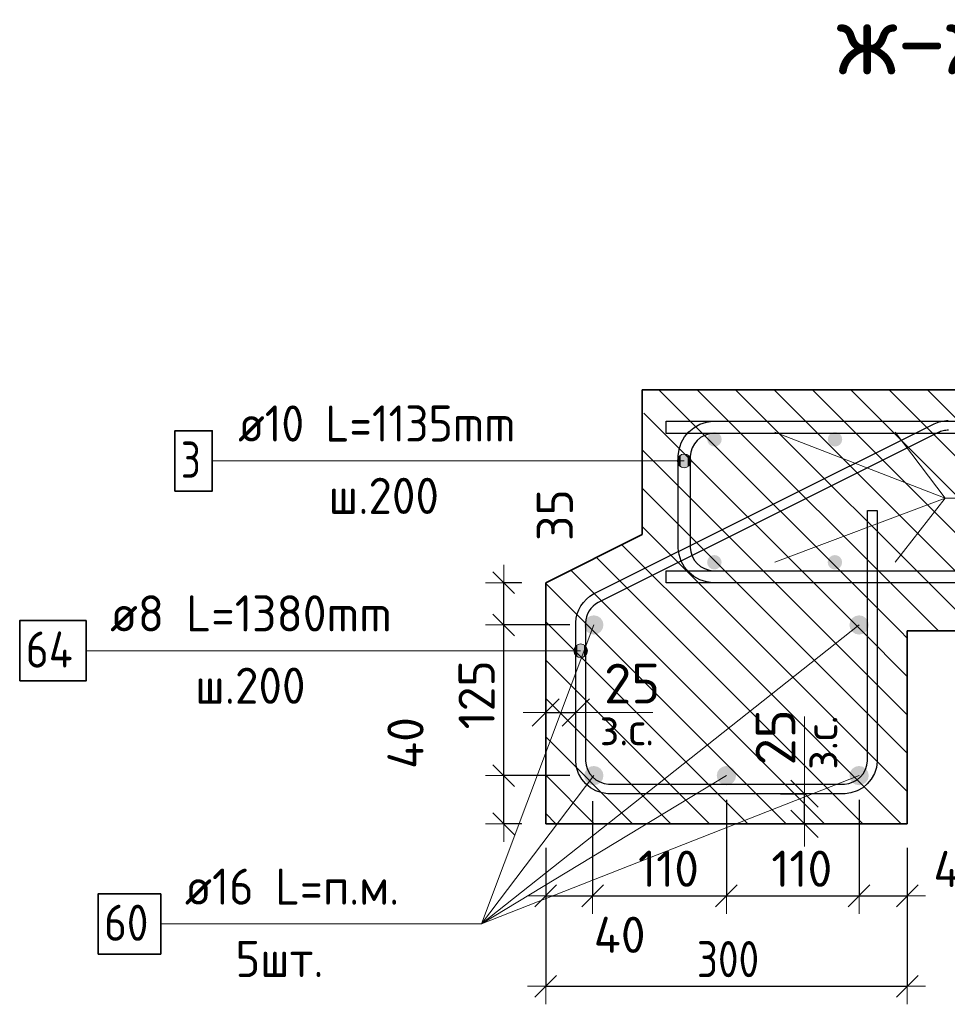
# Model space of a CAD drawing. Header units: metres. Extents: x -38 to 97, y -15 to 21.
# Tile 18 of 118: x 71.565 to 72.334, y 0.74 to 1.557. Entities that reach past the tile are written whole.
import ezdxf

# ---------------------------------------------------------------- set-up
doc = ezdxf.new("R2010")
doc.units = ezdxf.units.M
doc.header["$PDMODE"] = 65
for name, color, linetype, lineweight in [('XR$5$Арм. стержнями верхней зоны', 180, 'Continuous', 35), ('XR$5$Арм. стержнями нижней зоны', 180, 'Continuous', 35), ('XR$5$Арм.стержн. Арматура края', 96, 'Continuous', 35), ('XR$5$Арм.стержн. Доп. арматура', 180, 'Continuous', 35), ('XR$5$Арм.стержн.горизонт. 1', 180, 'Continuous', 35), ('XR$5$Размерная линия (1)', 7, 'Continuous', 13), ('XR$5$Размерная линия_ общее', 7, 'Continuous', 13)]:
    doc.layers.add(name, color=color, linetype=linetype, lineweight=lineweight)
doc.styles.add('ISOCPEUR', font='txt')
doc.dimstyles.new('DIMSTYLE_11', dxfattribs={"dimtxt": 0.033, "dimasz": 0.0375, "dimexe": 0, "dimexo": 0, "dimgap": 0.0165, "dimtad": 2, "dimdec": 0, "dimlfac": 1000, "dimrnd": 1, "dimzin": 12, "dimdsep": 46, "dimtxsty": 'ISOCPEUR', "dimblk1": 'ALL_ML_STRICH', "dimblk2": 'ALL_ML_STRICH', "dimsah": 1, "dimcen": 0, "dimclrd": 7, "dimclre": 256, "dimclrt": 7, "dimadec": 0, "dimazin": 0, "dimtfac": 1, "dimtdec": 0, "dimtix": 1, "dimtmove": 2, "dimatfit": 3, "dimfxl": 0, "dimtvp": 1.2, "dimtzin": 0, "dimlwd": 0, "dimlwe": -3, "dimarcsym": 0})
doc.dimstyles.new('DIMSTYLE_23', dxfattribs={"dimtxt": 0.03, "dimasz": 0.03, "dimexe": 0, "dimexo": 0, "dimgap": 0.015, "dimtad": 2, "dimdec": 0, "dimlfac": 1000, "dimrnd": 5, "dimzin": 12, "dimdsep": 46, "dimtxsty": 'ISOCPEUR', "dimblk1": 'ALL_ML_STRICH', "dimblk2": 'ALL_ML_STRICH', "dimsah": 1, "dimcen": 0, "dimclrd": 7, "dimclre": 256, "dimclrt": 7, "dimadec": 0, "dimazin": 0, "dimtfac": 1, "dimtdec": 0, "dimtix": 1, "dimtmove": 2, "dimatfit": 3, "dimfxl": 0, "dimtvp": 1.2, "dimtzin": 0, "dimlwd": 0, "dimlwe": -3, "dimarcsym": 0})
doc.dimstyles.new('DIMSTYLE_24', dxfattribs={"dimtxt": 0.03, "dimasz": 0.03, "dimexe": 0, "dimexo": 0, "dimgap": 0.015, "dimtad": 2, "dimdec": 0, "dimlfac": 1000, "dimrnd": 5, "dimzin": 12, "dimdsep": 46, "dimtxsty": 'ISOCPEUR', "dimblk1": 'ALL_ML_STRICH', "dimblk2": 'ALL_ML_STRICH', "dimsah": 1, "dimcen": 0, "dimclrd": 7, "dimclre": 256, "dimclrt": 7, "dimadec": 0, "dimazin": 0, "dimtfac": 1, "dimtdec": 0, "dimtix": 1, "dimtmove": 2, "dimatfit": 3, "dimfxl": 0, "dimtzin": 0, "dimlwd": 0, "dimlwe": -3, "dimarcsym": 0})
doc.dimstyles.new('DIMSTYLE_32', dxfattribs={"dimtxt": 0.03, "dimasz": 0.03, "dimexe": 0, "dimexo": 0, "dimgap": 0.015, "dimtad": 0, "dimdec": 0, "dimlfac": 1000, "dimrnd": 5, "dimzin": 12, "dimdsep": 46, "dimtxsty": 'ISOCPEUR', "dimblk1": 'ALL_ML_STRICH', "dimblk2": 'ALL_ML_STRICH', "dimsah": 1, "dimcen": 0, "dimclrd": 7, "dimclre": 256, "dimclrt": 7, "dimadec": 0, "dimazin": 0, "dimtfac": 1, "dimtdec": 0, "dimtix": 1, "dimtmove": 2, "dimatfit": 3, "dimfxl": 0, "dimtvp": 1.2, "dimtzin": 0, "dimlwd": 0, "dimlwe": -3, "dimarcsym": 0})
pattern_1 = [(135, (0, 0), (-0.031819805, -0.031819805), [0.4, -0.05, 0, -0.05]), (135, (-0.01591, -0.01591), (-0.031819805, -0.031819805), [0.8, -0.1, 0.1, -0.1])]

# ---------------------------------------------------------------- blocks, each defined once
blk = doc.blocks.new('ALL_ML_STRICH')
at = {"color": 0, "linetype": 'ByBlock', "lineweight": -2}
for p, q in [((0, -0.5), (0, 0.5)), ((-0.3, -0.3), (0.3, 0.3)), ((-1, 0), (0.5, 0))]:
    blk.add_line(p, q, dxfattribs=at)
blk = doc.blocks.new('*D588')
at = {"layer": 'DEFPOINTS', "color": 7, "linetype": 'Continuous', "lineweight": 13, "transparency": 33554687}
for p in [(72.00104, 0.98208), (72.00104, 0.9471), (72.02604, 0.9421)]:
    blk.add_point(p, dxfattribs=at)
at = {"layer": 'XR$5$Размерная линия_ общее', "color": 253, "linetype": 'Continuous', "lineweight": -2, "true_color": 0xa0a0a0, "transparency": 33554687}
for p, q in [((72.00104, 0.9671), (72.00104, 0.98208)), ((72.02604, 0.9621), (72.02604, 0.98208))]:
    blk.add_line(p, q, dxfattribs=at)
at = {"layer": 'XR$5$Размерная линия_ общее', "color": 7, "linetype": 'Continuous', "lineweight": -2, "transparency": 33554687}
blk.add_line((72.00104, 0.98208), (72.02604, 0.98208), dxfattribs=at)
at = {"layer": 'XR$5$Размерная линия_ общее', "color": 7, "linetype": 'Continuous', "lineweight": 13, "transparency": 33554687, "xscale": 0.0375, "yscale": 0.0375, "zscale": 0.0375, "rotation": 180}
blk.add_blockref('ALL_ML_STRICH', (72.00104, 0.98208), dxfattribs=at)
at = {"layer": 'XR$5$Размерная линия_ общее', "color": 7, "linetype": 'Continuous', "lineweight": 13, "transparency": 33554687, "xscale": 0.0375, "yscale": 0.0375, "zscale": 0.0375}
blk.add_blockref('ALL_ML_STRICH', (72.02604, 0.98208), dxfattribs=at)
at = {"layer": 'XR$5$Размерная линия_ общее', "color": 7, "linetype": 'Continuous', "lineweight": 13, "transparency": 33554687, "insert": (72.07277, 1.00608), "char_height": 0.033, "width": 0.066, "attachment_point": 5, "style": 'ISOCPEUR'}
blk.add_mtext('\\A1;{25}', dxfattribs=at)
at = {"layer": 'XR$5$Размерная линия_ общее', "color": 7, "linetype": 'Continuous', "lineweight": 13, "transparency": 33554687, "insert": (72.04582, 0.98187), "char_height": 0.027, "width": 0.00135, "attachment_point": 1, "line_spacing_factor": 0.60241, "style": 'ISOCPEUR'}
blk.add_mtext('з.с.', dxfattribs=at)
blk = doc.blocks.new('*D589')
at = {"layer": 'DEFPOINTS', "color": 7, "linetype": 'Continuous', "lineweight": 13, "transparency": 33554687}
for p in [(72.00104, 0.88971), (72.30104, 0.88971), (72.00104, 0.75495)]:
    blk.add_point(p, dxfattribs=at)
at = {"layer": 'XR$5$Размерная линия (1)', "color": 9, "linetype": 'Continuous', "lineweight": -2, "true_color": 0xc7c7c7, "transparency": 33554687}
for p, q in [((72.00104, 0.86971), (72.00104, 0.75495)), ((72.30104, 0.86971), (72.30104, 0.75495))]:
    blk.add_line(p, q, dxfattribs=at)
at = {"layer": 'XR$5$Размерная линия (1)', "color": 7, "linetype": 'Continuous', "lineweight": -2, "transparency": 33554687}
blk.add_line((72.00104, 0.75495), (72.30104, 0.75495), dxfattribs=at)
at = {"layer": 'XR$5$Размерная линия (1)', "color": 7, "linetype": 'Continuous', "lineweight": 13, "transparency": 33554687, "xscale": 0.03, "yscale": 0.03, "zscale": 0.03, "rotation": 180}
blk.add_blockref('ALL_ML_STRICH', (72.00104, 0.75495), dxfattribs=at)
at = {"layer": 'XR$5$Размерная линия (1)', "color": 7, "linetype": 'Continuous', "lineweight": 13, "transparency": 33554687, "xscale": 0.03, "yscale": 0.03, "zscale": 0.03}
blk.add_blockref('ALL_ML_STRICH', (72.30104, 0.75495), dxfattribs=at)
at = {"layer": 'XR$5$Размерная линия (1)', "color": 7, "linetype": 'Continuous', "lineweight": 13, "transparency": 33554687, "insert": (72.15229, 0.77745), "char_height": 0.03, "width": 0.075, "attachment_point": 5, "style": 'ISOCPEUR'}
blk.add_mtext('\\W0.83;\\A1;{300}', dxfattribs=at)
blk = doc.blocks.new('*D590')
at = {"layer": 'DEFPOINTS', "color": 7, "linetype": 'Continuous', "lineweight": 13, "transparency": 33554687}
for p in [(72.04097, 0.92971), (71.96621, 0.88971), (72.00104, 0.88971)]:
    blk.add_point(p, dxfattribs=at)
at = {"layer": 'XR$5$Размерная линия (1)', "color": 9, "linetype": 'Continuous', "lineweight": -2, "true_color": 0xc7c7c7, "transparency": 33554687}
for p, q in [((72.02097, 0.92971), (71.96621, 0.92971)), ((71.98104, 0.88971), (71.96621, 0.88971))]:
    blk.add_line(p, q, dxfattribs=at)
at = {"layer": 'XR$5$Размерная линия (1)', "color": 7, "linetype": 'Continuous', "lineweight": -2, "transparency": 33554687}
blk.add_line((71.96621, 0.88971), (71.96621, 0.92971), dxfattribs=at)
at = {"layer": 'XR$5$Размерная линия (1)', "color": 7, "linetype": 'Continuous', "lineweight": 13, "transparency": 33554687, "xscale": 0.03, "yscale": 0.03, "zscale": 0.03}
for p, rotation in [((71.96621, 0.92971), 90), ((71.96621, 0.88971), 270)]:
    blk.add_blockref('ALL_ML_STRICH', p, dxfattribs=dict(at, rotation=rotation))
at = {"layer": 'XR$5$Размерная линия (1)', "color": 7, "linetype": 'Continuous', "lineweight": 13, "transparency": 33554687, "insert": (71.88475, 0.95671), "char_height": 0.03, "width": 0.06, "attachment_point": 5, "rotation": 90, "style": 'ISOCPEUR'}
blk.add_mtext('\\A1;{40}', dxfattribs=at)
blk = doc.blocks.new('*D591')
at = {"layer": 'DEFPOINTS', "color": 7, "linetype": 'Continuous', "lineweight": 13, "transparency": 33554687}
for p in [(72.04097, 1.05471), (71.96621, 0.92971), (72.04097, 0.92971)]:
    blk.add_point(p, dxfattribs=at)
at = {"layer": 'XR$5$Размерная линия (1)', "color": 9, "linetype": 'Continuous', "lineweight": -2, "true_color": 0xc7c7c7, "transparency": 33554687}
for p, q in [((72.02097, 1.05471), (71.96621, 1.05471)), ((72.02097, 0.92971), (71.96621, 0.92971))]:
    blk.add_line(p, q, dxfattribs=at)
at = {"layer": 'XR$5$Размерная линия (1)', "color": 7, "linetype": 'Continuous', "lineweight": -2, "transparency": 33554687}
blk.add_line((71.96621, 0.92971), (71.96621, 1.05471), dxfattribs=at)
at = {"layer": 'XR$5$Размерная линия (1)', "color": 7, "linetype": 'Continuous', "lineweight": 13, "transparency": 33554687, "xscale": 0.03, "yscale": 0.03, "zscale": 0.03}
for p, rotation in [((71.96621, 1.05471), 90), ((71.96621, 0.92971), 270)]:
    blk.add_blockref('ALL_ML_STRICH', p, dxfattribs=dict(at, rotation=rotation))
at = {"layer": 'XR$5$Размерная линия (1)', "color": 7, "linetype": 'Continuous', "lineweight": 13, "transparency": 33554687, "insert": (71.94371, 0.99671), "char_height": 0.03, "width": 0.09, "attachment_point": 5, "rotation": 90, "style": 'ISOCPEUR'}
blk.add_mtext('\\A1;{125}', dxfattribs=at)
blk = doc.blocks.new('*D592')
at = {"layer": 'DEFPOINTS', "color": 7, "linetype": 'Continuous', "lineweight": 13, "transparency": 33554687}
for p in [(72.00104, 1.08971), (71.96621, 1.05471), (72.04097, 1.05471)]:
    blk.add_point(p, dxfattribs=at)
at = {"layer": 'XR$5$Размерная линия (1)', "color": 9, "linetype": 'Continuous', "lineweight": -2, "true_color": 0xc7c7c7, "transparency": 33554687}
for p, q in [((71.98104, 1.08971), (71.96621, 1.08971)), ((72.02097, 1.05471), (71.96621, 1.05471))]:
    blk.add_line(p, q, dxfattribs=at)
at = {"layer": 'XR$5$Размерная линия (1)', "color": 7, "linetype": 'Continuous', "lineweight": -2, "transparency": 33554687}
blk.add_line((71.96621, 1.05471), (71.96621, 1.08971), dxfattribs=at)
at = {"layer": 'XR$5$Размерная линия (1)', "color": 7, "linetype": 'Continuous', "lineweight": 13, "transparency": 33554687, "xscale": 0.03, "yscale": 0.03, "zscale": 0.03}
for p, rotation in [((71.96621, 1.08971), 90), ((71.96621, 1.05471), 270)]:
    blk.add_blockref('ALL_ML_STRICH', p, dxfattribs=dict(at, rotation=rotation))
at = {"layer": 'XR$5$Размерная линия (1)', "color": 7, "linetype": 'Continuous', "lineweight": 13, "transparency": 33554687, "insert": (72.00864, 1.14588), "char_height": 0.03, "width": 0.06, "attachment_point": 5, "rotation": 90, "style": 'ISOCPEUR'}
blk.add_mtext('\\A1;{35}', dxfattribs=at)
blk = doc.blocks.new('*D593')
at = {"layer": 'DEFPOINTS', "color": 7, "linetype": 'Continuous', "lineweight": 13, "transparency": 33554687}
for p in [(72.17575, 0.91471), (72.18075, 0.88971), (72.21573, 0.88971)]:
    blk.add_point(p, dxfattribs=at)
at = {"layer": 'XR$5$Размерная линия_ общее', "color": 253, "linetype": 'Continuous', "lineweight": -2, "true_color": 0xa0a0a0, "transparency": 33554687}
for p, q in [((72.19575, 0.91471), (72.21573, 0.91471)), ((72.20075, 0.88971), (72.21573, 0.88971))]:
    blk.add_line(p, q, dxfattribs=at)
at = {"layer": 'XR$5$Размерная линия_ общее', "color": 7, "linetype": 'Continuous', "lineweight": -2, "transparency": 33554687}
blk.add_line((72.21573, 0.88971), (72.21573, 0.91471), dxfattribs=at)
at = {"layer": 'XR$5$Размерная линия_ общее', "color": 7, "linetype": 'Continuous', "lineweight": 13, "transparency": 33554687, "xscale": 0.0375, "yscale": 0.0375, "zscale": 0.0375}
for p, rotation in [((72.21573, 0.91471), 90), ((72.21573, 0.88971), 270)]:
    blk.add_blockref('ALL_ML_STRICH', p, dxfattribs=dict(at, rotation=rotation))
at = {"layer": 'XR$5$Размерная линия_ общее', "color": 7, "linetype": 'Continuous', "lineweight": 13, "transparency": 33554687, "insert": (72.21594, 0.93449), "char_height": 0.027, "width": 0.00135, "attachment_point": 1, "rotation": 90, "line_spacing_factor": 0.60241, "style": 'ISOCPEUR'}
blk.add_mtext('з.с.', dxfattribs=at)
at = {"layer": 'XR$5$Размерная линия_ общее', "color": 7, "linetype": 'Continuous', "lineweight": 13, "transparency": 33554687, "insert": (72.19173, 0.96144), "char_height": 0.033, "width": 0.066, "attachment_point": 5, "rotation": 90, "style": 'ISOCPEUR'}
blk.add_mtext('\\A1;{25}', dxfattribs=at)
blk = doc.blocks.new('*D594')
at = {"layer": 'DEFPOINTS', "color": 7, "linetype": 'Continuous', "lineweight": 13, "transparency": 33554687}
for p in [(72.03991, 0.92858), (72.00104, 0.88971), (72.00104, 0.82995)]:
    blk.add_point(p, dxfattribs=at)
at = {"layer": 'XR$5$Размерная линия (1)', "color": 9, "linetype": 'Continuous', "lineweight": -2, "true_color": 0xc7c7c7, "transparency": 33554687}
for p, q in [((72.03991, 0.90858), (72.03991, 0.82995)), ((72.00104, 0.86971), (72.00104, 0.82995))]:
    blk.add_line(p, q, dxfattribs=at)
at = {"layer": 'XR$5$Размерная линия (1)', "color": 7, "linetype": 'Continuous', "lineweight": -2, "transparency": 33554687}
blk.add_line((72.00104, 0.82995), (72.03991, 0.82995), dxfattribs=at)
at = {"layer": 'XR$5$Размерная линия (1)', "color": 7, "linetype": 'Continuous', "lineweight": 13, "transparency": 33554687, "xscale": 0.03, "yscale": 0.03, "zscale": 0.03, "rotation": 180}
blk.add_blockref('ALL_ML_STRICH', (72.00104, 0.82995), dxfattribs=at)
at = {"layer": 'XR$5$Размерная линия (1)', "color": 7, "linetype": 'Continuous', "lineweight": 13, "transparency": 33554687, "xscale": 0.03, "yscale": 0.03, "zscale": 0.03}
blk.add_blockref('ALL_ML_STRICH', (72.03991, 0.82995), dxfattribs=at)
at = {"layer": 'XR$5$Размерная линия (1)', "color": 7, "linetype": 'Continuous', "lineweight": 13, "transparency": 33554687, "insert": (72.06237, 0.79763), "char_height": 0.03, "width": 0.06, "attachment_point": 5, "style": 'ISOCPEUR'}
blk.add_mtext('\\A1;{40}', dxfattribs=at)
blk = doc.blocks.new('*D595')
at = {"layer": 'DEFPOINTS', "color": 7, "linetype": 'Continuous', "lineweight": 13, "transparency": 33554687}
for p in [(72.03991, 0.92858), (72.15097, 0.92971), (72.03991, 0.82995)]:
    blk.add_point(p, dxfattribs=at)
at = {"layer": 'XR$5$Размерная линия (1)', "color": 9, "linetype": 'Continuous', "lineweight": -2, "true_color": 0xc7c7c7, "transparency": 33554687}
for p, q in [((72.03991, 0.90858), (72.03991, 0.82995)), ((72.15097, 0.90971), (72.15097, 0.82995))]:
    blk.add_line(p, q, dxfattribs=at)
at = {"layer": 'XR$5$Размерная линия (1)', "color": 7, "linetype": 'Continuous', "lineweight": -2, "transparency": 33554687}
blk.add_line((72.03991, 0.82995), (72.15097, 0.82995), dxfattribs=at)
at = {"layer": 'XR$5$Размерная линия (1)', "color": 7, "linetype": 'Continuous', "lineweight": 13, "transparency": 33554687, "xscale": 0.03, "yscale": 0.03, "zscale": 0.03, "rotation": 180}
blk.add_blockref('ALL_ML_STRICH', (72.03991, 0.82995), dxfattribs=at)
at = {"layer": 'XR$5$Размерная линия (1)', "color": 7, "linetype": 'Continuous', "lineweight": 13, "transparency": 33554687, "xscale": 0.03, "yscale": 0.03, "zscale": 0.03}
blk.add_blockref('ALL_ML_STRICH', (72.15097, 0.82995), dxfattribs=at)
at = {"layer": 'XR$5$Размерная линия (1)', "color": 7, "linetype": 'Continuous', "lineweight": 13, "transparency": 33554687, "insert": (72.10294, 0.85245), "char_height": 0.03, "width": 0.09, "attachment_point": 5, "style": 'ISOCPEUR'}
blk.add_mtext('\\A1;{110}', dxfattribs=at)
blk = doc.blocks.new('*D596')
at = {"layer": 'DEFPOINTS', "color": 7, "linetype": 'Continuous', "lineweight": 13, "transparency": 33554687}
for p in [(72.15097, 0.92971), (72.26104, 0.92971), (72.15097, 0.82995)]:
    blk.add_point(p, dxfattribs=at)
at = {"layer": 'XR$5$Размерная линия (1)', "color": 9, "linetype": 'Continuous', "lineweight": -2, "true_color": 0xc7c7c7, "transparency": 33554687}
for p, q in [((72.15097, 0.90971), (72.15097, 0.82995)), ((72.26104, 0.90971), (72.26104, 0.82995))]:
    blk.add_line(p, q, dxfattribs=at)
at = {"layer": 'XR$5$Размерная линия (1)', "color": 7, "linetype": 'Continuous', "lineweight": -2, "transparency": 33554687}
blk.add_line((72.15097, 0.82995), (72.26104, 0.82995), dxfattribs=at)
at = {"layer": 'XR$5$Размерная линия (1)', "color": 7, "linetype": 'Continuous', "lineweight": 13, "transparency": 33554687, "xscale": 0.03, "yscale": 0.03, "zscale": 0.03, "rotation": 180}
blk.add_blockref('ALL_ML_STRICH', (72.15097, 0.82995), dxfattribs=at)
at = {"layer": 'XR$5$Размерная линия (1)', "color": 7, "linetype": 'Continuous', "lineweight": 13, "transparency": 33554687, "xscale": 0.03, "yscale": 0.03, "zscale": 0.03}
blk.add_blockref('ALL_ML_STRICH', (72.26104, 0.82995), dxfattribs=at)
at = {"layer": 'XR$5$Размерная линия (1)', "color": 7, "linetype": 'Continuous', "lineweight": 13, "transparency": 33554687, "insert": (72.21351, 0.85245), "char_height": 0.03, "width": 0.09, "attachment_point": 5, "style": 'ISOCPEUR'}
blk.add_mtext('\\A1;{110}', dxfattribs=at)
blk = doc.blocks.new('*D597')
at = {"layer": 'DEFPOINTS', "color": 7, "linetype": 'Continuous', "lineweight": 13, "transparency": 33554687}
for p in [(72.26104, 0.92971), (72.30104, 0.88971), (72.26104, 0.82995)]:
    blk.add_point(p, dxfattribs=at)
at = {"layer": 'XR$5$Размерная линия (1)', "color": 9, "linetype": 'Continuous', "lineweight": -2, "true_color": 0xc7c7c7, "transparency": 33554687}
for p, q in [((72.26104, 0.90971), (72.26104, 0.82995)), ((72.30104, 0.86971), (72.30104, 0.82995))]:
    blk.add_line(p, q, dxfattribs=at)
at = {"layer": 'XR$5$Размерная линия (1)', "color": 7, "linetype": 'Continuous', "lineweight": -2, "transparency": 33554687}
blk.add_line((72.26104, 0.82995), (72.30104, 0.82995), dxfattribs=at)
at = {"layer": 'XR$5$Размерная линия (1)', "color": 7, "linetype": 'Continuous', "lineweight": 13, "transparency": 33554687, "xscale": 0.03, "yscale": 0.03, "zscale": 0.03, "rotation": 180}
blk.add_blockref('ALL_ML_STRICH', (72.26104, 0.82995), dxfattribs=at)
at = {"layer": 'XR$5$Размерная линия (1)', "color": 7, "linetype": 'Continuous', "lineweight": 13, "transparency": 33554687, "xscale": 0.03, "yscale": 0.03, "zscale": 0.03}
blk.add_blockref('ALL_ML_STRICH', (72.30104, 0.82995), dxfattribs=at)
at = {"layer": 'XR$5$Размерная линия (1)', "color": 7, "linetype": 'Continuous', "lineweight": 13, "transparency": 33554687, "insert": (72.34413, 0.85224), "char_height": 0.03, "width": 0.06, "attachment_point": 5, "style": 'ISOCPEUR'}
blk.add_mtext('\\A1;{40}', dxfattribs=at)

msp = doc.modelspace()

# ---------------------------------------------------------------- hatches: boundary and pattern name
at = {"linetype": 'Continuous', "lineweight": 13, "transparency": 33554687}
h = msp.add_hatch(dxfattribs=at)
h.set_pattern_fill('__________540', scale=0.015, style=0, pattern_type=2)
h.set_pattern_definition(pattern_1)
h.paths.add_polyline_path([(72.08104, 1.24971), (72.08104, 1.12971), (72.00104, 1.08971), (72.00104, 1.04971), (72.61695, 1.04971), (72.61695, 1.24971)], flags=0)
h = msp.add_hatch(dxfattribs=at)
h.set_pattern_fill('__________540', scale=0.015, style=0, pattern_type=2)
h.set_pattern_definition(pattern_1)
h.paths.add_polyline_path([(72.30104, 1.04971), (72.00104, 1.04971), (72.00104, 0.88971), (72.30104, 0.88971)], flags=0)
at = {"layer": 'XR$5$Арм.стержн. Арматура края', "linetype": 'Continuous', "lineweight": 13, "transparency": 33554687}
for points in [[(72.11113, 1.18803), (72.11113, 1.19366), (72.11034, 1.19085)], [(72.11113, 1.19366), (72.11315, 1.18601), (72.11315, 1.19568)], [(72.11113, 1.19366), (72.11113, 1.18803), (72.11315, 1.18601)], [(72.11315, 1.19568), (72.11597, 1.18522), (72.11597, 1.19647)], [(72.11315, 1.19568), (72.11315, 1.18601), (72.11597, 1.18522)], [(72.11597, 1.19647), (72.11597, 1.18522), (72.11878, 1.18601)], [(72.11597, 1.19647), (72.11878, 1.18601), (72.11878, 1.19568)], [(72.11878, 1.19568), (72.11878, 1.18601), (72.1208, 1.18803)], [(72.11878, 1.19568), (72.1208, 1.18803), (72.1208, 1.19366)], [(72.1208, 1.19366), (72.1208, 1.18803), (72.12159, 1.19085)], [(72.02521, 1.03612), (72.02723, 1.02847), (72.02723, 1.03814)], [(72.02723, 1.03814), (72.03004, 1.02768), (72.03004, 1.03893)], [(72.02723, 1.03814), (72.02723, 1.02847), (72.03004, 1.02768)], [(72.03004, 1.03893), (72.03004, 1.02768), (72.03286, 1.02847)], [(72.03004, 1.03893), (72.03286, 1.02847), (72.03286, 1.03814)], [(72.03286, 1.03814), (72.03286, 1.02847), (72.03488, 1.03049)], [(72.03286, 1.03814), (72.03488, 1.03049), (72.03488, 1.03612)], [(72.02521, 1.03049), (72.02521, 1.03612), (72.02442, 1.0333)], [(72.02521, 1.03612), (72.02521, 1.03049), (72.02723, 1.02847)], [(72.03488, 1.03612), (72.03488, 1.03049), (72.03567, 1.0333)]]:
    msp.add_hatch(color=7, dxfattribs=at).paths.add_polyline_path(points)
at = {"layer": 'XR$5$Арм.стержн. Доп. арматура', "linetype": 'Continuous', "lineweight": 50, "transparency": 33554687}
for points in [[(72.14704, 1.20871), (72.14659, 1.21101), (72.14529, 1.21296), (72.14334, 1.21426), (72.14104, 1.21471), (72.13875, 1.21426), (72.1368, 1.21296), (72.1355, 1.21101), (72.13504, 1.20871), (72.1355, 1.20642), (72.1368, 1.20447), (72.13875, 1.20317), (72.14104, 1.20271), (72.14334, 1.20317), (72.14529, 1.20447), (72.14659, 1.20642)], [(72.24704, 1.20871), (72.24659, 1.21101), (72.24529, 1.21296), (72.24334, 1.21426), (72.24104, 1.21471), (72.23875, 1.21426), (72.2368, 1.21296), (72.2355, 1.21101), (72.23504, 1.20871), (72.2355, 1.20642), (72.2368, 1.20447), (72.23875, 1.20317), (72.24104, 1.20271), (72.24334, 1.20317), (72.24529, 1.20447), (72.24659, 1.20642)], [(72.14697, 1.10671), (72.14651, 1.10901), (72.14521, 1.11096), (72.14326, 1.11226), (72.14097, 1.11271), (72.13867, 1.11226), (72.13672, 1.11096), (72.13542, 1.10901), (72.13497, 1.10671), (72.13542, 1.10442), (72.13672, 1.10247), (72.13867, 1.10117), (72.14097, 1.10071), (72.14326, 1.10117), (72.14521, 1.10247), (72.14651, 1.10442)], [(72.24697, 1.10671), (72.24651, 1.10901), (72.24521, 1.11096), (72.24326, 1.11226), (72.24097, 1.11271), (72.23867, 1.11226), (72.23672, 1.11096), (72.23542, 1.10901), (72.23497, 1.10671), (72.23542, 1.10442), (72.23672, 1.10247), (72.23867, 1.10117), (72.24097, 1.10071), (72.24326, 1.10117), (72.24521, 1.10247), (72.24651, 1.10442)]]:
    msp.add_hatch(color=34, dxfattribs=at).paths.add_polyline_path(points)
at = {"layer": 'XR$5$Арм.стержн.горизонт. 1', "linetype": 'Continuous', "lineweight": 50, "transparency": 33554687}
for points in [[(72.04897, 1.05471), (72.04836, 1.05777), (72.04662, 1.06037), (72.04403, 1.0621), (72.04097, 1.06271), (72.03791, 1.0621), (72.03531, 1.06037), (72.03358, 1.05777), (72.03297, 1.05471), (72.03358, 1.05165), (72.03531, 1.04906), (72.03791, 1.04732), (72.04097, 1.04671), (72.04403, 1.04732), (72.04662, 1.04906), (72.04836, 1.05165)], [(72.26904, 1.05471), (72.26843, 1.05777), (72.2667, 1.06037), (72.26411, 1.0621), (72.26104, 1.06271), (72.25798, 1.0621), (72.25539, 1.06037), (72.25365, 1.05777), (72.25304, 1.05471), (72.25365, 1.05165), (72.25539, 1.04906), (72.25798, 1.04732), (72.26104, 1.04671), (72.26411, 1.04732), (72.2667, 1.04906), (72.26843, 1.05165)], [(72.04897, 0.92971), (72.04836, 0.93277), (72.04662, 0.93537), (72.04403, 0.9371), (72.04097, 0.93771), (72.03791, 0.9371), (72.03531, 0.93537), (72.03358, 0.93277), (72.03297, 0.92971), (72.03358, 0.92665), (72.03531, 0.92406), (72.03791, 0.92232), (72.04097, 0.92171), (72.04403, 0.92232), (72.04662, 0.92406), (72.04836, 0.92665)], [(72.15897, 0.92971), (72.15836, 0.93277), (72.15662, 0.93537), (72.15403, 0.9371), (72.15097, 0.93771), (72.14791, 0.9371), (72.14531, 0.93537), (72.14358, 0.93277), (72.14297, 0.92971), (72.14358, 0.92665), (72.14531, 0.92406), (72.14791, 0.92232), (72.15097, 0.92171), (72.15403, 0.92232), (72.15662, 0.92406), (72.15836, 0.92665)], [(72.26904, 0.92971), (72.26843, 0.93277), (72.2667, 0.93537), (72.26411, 0.9371), (72.26104, 0.93771), (72.25798, 0.9371), (72.25539, 0.93537), (72.25365, 0.93277), (72.25304, 0.92971), (72.25365, 0.92665), (72.25539, 0.92406), (72.25798, 0.92232), (72.26104, 0.92171), (72.26411, 0.92232), (72.2667, 0.92406), (72.26843, 0.92665)]]:
    msp.add_hatch(color=7, dxfattribs=at).paths.add_polyline_path(points)

# ---------------------------------------------------------------- linework, layer by layer
at = {"color": 7, "linetype": 'Continuous', "lineweight": 35, "transparency": 33554687}
for p, q in [((72.08104, 1.24971), (72.08104, 1.12971)), ((72.61695, 1.24971), (72.08104, 1.24971)), ((72.08104, 1.12971), (72.00104, 1.08971)), ((72.00104, 1.08971), (72.00104, 1.04971)), ((72.00104, 1.04971), (72.00104, 0.88971)), ((72.30104, 0.88971), (72.30104, 1.04971)), ((72.30104, 1.04971), (72.61695, 1.04971)), ((72.00104, 0.88971), (72.30104, 0.88971))]:
    msp.add_line(p, q, dxfattribs=at)
at = {"color": 7, "linetype": 'Continuous', "lineweight": 13, "transparency": 33554687}
for p, q in [((72.02604, 0.98208), (72.09004, 0.98208)), ((72.21573, 0.91471), (72.21573, 0.97871))]:
    msp.add_line(p, q, dxfattribs=at)
at = {"layer": 'XR$5$Арм. стержнями верхней зоны', "color": 4, "linetype": 'Continuous', "lineweight": 25, "transparency": 33554687}
msp.add_lwpolyline([(72.10104, 1.22371), (72.62195, 1.22371), (72.62195, 1.21371), (72.10104, 1.21371), (72.10104, 1.22371)], dxfattribs=at)
at = {"layer": 'XR$5$Арм. стержнями нижней зоны', "color": 4, "linetype": 'Continuous', "lineweight": 25, "transparency": 33554687}
msp.add_lwpolyline([(72.10104, 1.09971), (72.62195, 1.09971), (72.62195, 1.08971), (72.10104, 1.08971), (72.10104, 1.09971)], dxfattribs=at)
at = {"layer": 'XR$5$Арм.стержн. Арматура края', "color": 7, "linetype": 'Continuous', "lineweight": 13, "transparency": 33554687}
for p, q in [((72.11597, 1.19647), (72.11597, 1.19647)), ((71.72442, 1.19085), (72.07442, 1.19085)), ((72.07442, 1.19085), (72.11597, 1.19085)), ((72.11034, 1.19085), (72.11034, 1.19085)), ((72.11597, 1.18522), (72.11597, 1.18522)), ((72.12159, 1.19085), (72.12159, 1.19085)), ((72.03004, 1.03893), (72.03004, 1.03893)), ((71.6197, 1.03331), (71.9577, 1.03331)), ((71.9577, 1.03331), (72.03004, 1.0333)), ((72.02442, 1.0333), (72.02442, 1.0333)), ((72.03567, 1.0333), (72.03567, 1.0333)), ((72.03004, 1.02768), (72.03004, 1.02768))]:
    msp.add_line(p, q, dxfattribs=at)
at = {"layer": 'XR$5$Арм.стержн. Арматура края', "color": 40, "linetype": 'Continuous', "lineweight": 25, "transparency": 33554687}
for points in [[(72.27604, 1.14971), (72.27604, 0.94139), (72.27536, 0.93651), (72.27369, 0.93143), (72.27107, 0.92675), (72.26785, 0.9229), (72.264, 0.91969), (72.25933, 0.91707), (72.25425, 0.91539), (72.24937, 0.91471), (72.05272, 0.91471), (72.04784, 0.91539), (72.04276, 0.91707), (72.03808, 0.91969), (72.03423, 0.9229), (72.03102, 0.92675), (72.0284, 0.93143), (72.02672, 0.93651), (72.02604, 0.94139), (72.02605, 1.05675), (72.02639, 1.06027), (72.02722, 1.06389), (72.02853, 1.06737), (72.03022, 1.07055), (72.03231, 1.07348), (72.03484, 1.07621), (72.03771, 1.07857), (72.0407, 1.08045), (72.32321, 1.22157), (72.32458, 1.22219), (72.32601, 1.22274), (72.32747, 1.22321), (72.32895, 1.2236), (72.33044, 1.22391), (72.33196, 1.22414), (72.33349, 1.22429), (72.33498, 1.22435)], [(72.33515, 1.21635), (72.33403, 1.2163), (72.33294, 1.2162), (72.33185, 1.21604), (72.33078, 1.21581), (72.32973, 1.21554), (72.32869, 1.2152), (72.32766, 1.2148), (72.32664, 1.21434), (72.04462, 1.07347), (72.0424, 1.07207), (72.04034, 1.07037), (72.03853, 1.06842), (72.03704, 1.06633), (72.03584, 1.06407), (72.0349, 1.06158), (72.0343, 1.05898), (72.03405, 1.05636), (72.03404, 0.94194), (72.03455, 0.93833), (72.03575, 0.93467), (72.03763, 0.93131), (72.03991, 0.92858), (72.04264, 0.9263), (72.046, 0.92442), (72.04966, 0.92322), (72.05327, 0.92271), (72.24881, 0.92271), (72.25243, 0.92322), (72.25609, 0.92442), (72.25945, 0.9263), (72.26217, 0.92858), (72.26445, 0.93131), (72.26633, 0.93467), (72.26754, 0.93833), (72.26804, 0.94194), (72.26804, 1.14971), (72.27604, 1.14971)]]:
    msp.add_lwpolyline(points, dxfattribs=at)
at = {"layer": 'XR$5$Арм.стержн. Арматура края', "color": 4, "linetype": 'Continuous', "lineweight": 25, "transparency": 33554687}
for points in [[(72.61097, 1.08971), (72.13953, 1.08971), (72.13432, 1.09044), (72.12888, 1.09223), (72.12387, 1.09504), (72.11974, 1.09849), (72.11629, 1.10261), (72.11349, 1.10762), (72.11169, 1.11306), (72.11097, 1.11828), (72.11097, 1.19515), (72.11169, 1.20036), (72.11349, 1.2058), (72.11629, 1.21081), (72.11974, 1.21494), (72.12387, 1.21839), (72.12888, 1.22119), (72.13432, 1.22299), (72.13953, 1.22371), (72.61097, 1.22371)], [(72.61097, 1.21371), (72.14022, 1.21371), (72.13659, 1.21321), (72.13292, 1.212), (72.12956, 1.21012), (72.12684, 1.20784), (72.12456, 1.20511), (72.12268, 1.20176), (72.12147, 1.19809), (72.12097, 1.19446), (72.12097, 1.11897), (72.12147, 1.11533), (72.12268, 1.11167), (72.12456, 1.10831), (72.12684, 1.10558), (72.12956, 1.10331), (72.13292, 1.10143), (72.13659, 1.10022), (72.14022, 1.09971), (72.61097, 1.09971)]]:
    msp.add_lwpolyline(points, dxfattribs=at)
at = {"layer": 'XR$5$Арм.стержн. Арматура края', "color": 7, "linetype": 'Continuous', "lineweight": 35, "transparency": 33554687}
for points in [[(71.69342, 1.16585), (71.72442, 1.16585), (71.72442, 1.21585), (71.69342, 1.21585), (71.69342, 1.16585)], [(71.5647, 1.00831), (71.6197, 1.00831), (71.6197, 1.05831), (71.5647, 1.05831), (71.5647, 1.00831)]]:
    msp.add_lwpolyline(points, dxfattribs=at)
at = {"layer": 'XR$5$Арм.стержн. Арматура края', "color": 7, "linetype": 'Continuous', "lineweight": 13, "transparency": 33554687}
for centre in [(72.11597, 1.19085), (72.03004, 1.0333)]:
    msp.add_circle(centre, 0.00563, dxfattribs=at)
at = {"layer": 'XR$5$Арм.стержн. Доп. арматура', "color": 7, "linetype": 'Continuous', "lineweight": 13, "transparency": 33554687}
for q in [(72.19104, 1.21471), (72.29104, 1.21471), (72.19104, 1.10671), (72.29104, 1.10671), (72.5583, 1.15987)]:
    msp.add_line((72.3323, 1.15987), q, dxfattribs=at)
at = {"layer": 'XR$5$Арм.стержн.горизонт. 1', "color": 7, "linetype": 'Continuous', "lineweight": 13, "transparency": 33554687}
for p, q in [((71.94769, 0.80661), (72.26104, 1.05471)), ((71.94769, 0.80661), (72.04097, 1.05471)), ((71.94769, 0.80661), (72.15097, 0.92971)), ((71.94769, 0.80661), (72.26104, 0.92971)), ((71.94769, 0.80661), (72.04097, 0.92971)), ((71.68169, 0.80661), (71.94769, 0.80661))]:
    msp.add_line(p, q, dxfattribs=at)
at = {"layer": 'XR$5$Арм.стержн.горизонт. 1', "color": 7, "linetype": 'Continuous', "lineweight": 35, "transparency": 33554687}
msp.add_lwpolyline([(71.62969, 0.78161), (71.68169, 0.78161), (71.68169, 0.83161), (71.62969, 0.83161), (71.62969, 0.78161)], dxfattribs=at)

# ---------------------------------------------------------------- texts
at = {"color": 7, "linetype": 'Continuous', "lineweight": 13, "transparency": 33554687, "insert": (72.31298, 1.54133), "char_height": 0.06, "width": 0.1777778, "attachment_point": 5, "style": 'ISOCPEUR'}
msp.add_mtext('\\A1;{\\fISOCPEUR|i0|b0;\\H0.060000;\\W1.000000;\\C7;ж-ж}\\P', dxfattribs=at)
at = {"layer": 'XR$5$Арм.стержн. Арматура края', "color": 7, "linetype": 'Continuous', "lineweight": 25, "transparency": 33554687, "char_height": 0.03, "attachment_point": 7, "style": 'ISOCPEUR'}
for s, insert, width in [('\\W0.92;ø10 L=1135mm ', (71.74592, 1.20685), 0.2806692), ('\\W0.78;3', (71.69842, 1.17685), 0.0326407), ('\\W0.95;ш.200 ', (71.82092, 1.14685), 0.1311997), ('\\W0.96;ø8 L=1380mm ', (71.6397, 1.04931), 0.2722217), ('\\W0.88;64', (71.5697, 1.01931), 0.0581994), ('\\W0.95;ш.200 ', (71.7102, 0.98931), 0.1311995)]:
    msp.add_mtext(s, dxfattribs=dict(at, insert=insert, width=width))
at = {"layer": 'XR$5$Арм.стержн.горизонт. 1', "color": 7, "linetype": 'Continuous', "lineweight": 25, "transparency": 33554687, "char_height": 0.03, "attachment_point": 7, "style": 'ISOCPEUR'}
for s, insert, width in [('\\W0.94;ø16 L=п.м.', (71.70169, 0.82261), 0.1999832), ('\\W0.87;60', (71.63469, 0.79261), 0.0550812), ('\\W0.94;5шт. ', (71.74369, 0.76261), 0.1161286)]:
    msp.add_mtext(s, dxfattribs=dict(at, insert=insert, width=width))

# ---------------------------------------------------------------- dimensions: what is measured, and where the dimension line sits
at = {"layer": 'XR$5$Размерная линия (1)', "color": 7, "linetype": 'Continuous', "lineweight": 13, "transparency": 33554687}
for base, p1, p2, dimstyle, picture, middle in [((71.96621, 1.08971), (72.02097, 1.05471), (71.98104, 1.08971), 'DIMSTYLE_32', '*D592', (72.00864, 1.14588)), ((71.96621, 1.05471), (72.02097, 0.92971), (72.02097, 1.05471), 'DIMSTYLE_24', '*D591', (71.94371, 0.99671)), ((71.96621, 0.92971), (71.98104, 0.88971), (72.02097, 0.92971), 'DIMSTYLE_23', '*D590', (71.88475, 0.95671))]:
    dim = msp.add_linear_dim(base=base, p1=p1, p2=p2, angle=90, dimstyle=dimstyle, override={"dimpost": '<>', "dimclrd": 7, "dimclre": 9, "dimclrt": 7, "dimlwd": 0, "dimlwe": 65533}, dxfattribs=at)
    dim.commit()
    dim.dimension.update_dxf_attribs({"geometry": picture, "text_midpoint": middle, "dimtype": 160})
for base, p1, p2, dimstyle, picture, middle in [((72.03991, 0.82995), (72.00104, 0.86971), (72.03991, 0.90858), 'DIMSTYLE_32', '*D594', (72.06237, 0.79763)), ((72.15097, 0.82995), (72.03991, 0.90858), (72.15097, 0.90971), 'DIMSTYLE_24', '*D595', (72.10294, 0.85245)), ((72.26104, 0.82995), (72.15097, 0.90971), (72.26104, 0.90971), 'DIMSTYLE_24', '*D596', (72.21351, 0.85245)), ((72.30104, 0.82995), (72.26104, 0.90971), (72.30104, 0.86971), 'DIMSTYLE_23', '*D597', (72.34413, 0.85224)), ((72.30104, 0.75495), (72.00104, 0.86971), (72.30104, 0.86971), 'DIMSTYLE_24', '*D589', (72.15229, 0.77745))]:
    dim = msp.add_linear_dim(base=base, p1=p1, p2=p2, dimstyle=dimstyle, override={"dimpost": '<>', "dimclrd": 7, "dimclre": 9, "dimclrt": 7, "dimlwd": 0, "dimlwe": 65533}, dxfattribs=at)
    dim.commit()
    dim.dimension.update_dxf_attribs({"geometry": picture, "text_midpoint": middle, "dimtype": 160})
at = {"layer": 'XR$5$Размерная линия_ общее', "color": 7, "linetype": 'Continuous', "lineweight": 13, "transparency": 33554687}
dim = msp.add_linear_dim(base=(72.02604, 0.98208), p1=(72.00104, 0.9671), p2=(72.02604, 0.9621), text='<>\\Xз.с.', dimstyle='DIMSTYLE_11', override={"dimpost": '<>', "dimclrd": 7, "dimclre": 253, "dimclrt": 7, "dimlwd": 0, "dimlwe": 65533}, dxfattribs=at)
dim.commit()
dim.dimension.update_dxf_attribs({"geometry": '*D588', "text_midpoint": (72.07277, 1.00608), "dimtype": 160})
dim = msp.add_linear_dim(base=(72.21573, 0.91471), p1=(72.20075, 0.88971), p2=(72.19575, 0.91471), angle=90, text='<>\\Xз.с.', dimstyle='DIMSTYLE_11', override={"dimpost": '<>', "dimclrd": 7, "dimclre": 253, "dimclrt": 7, "dimlwd": 0, "dimlwe": 65533}, dxfattribs=at)
dim.commit()
dim.dimension.update_dxf_attribs({"geometry": '*D593', "text_midpoint": (72.19173, 0.96144), "dimtype": 160})

doc.saveas('drawing.dxf')
